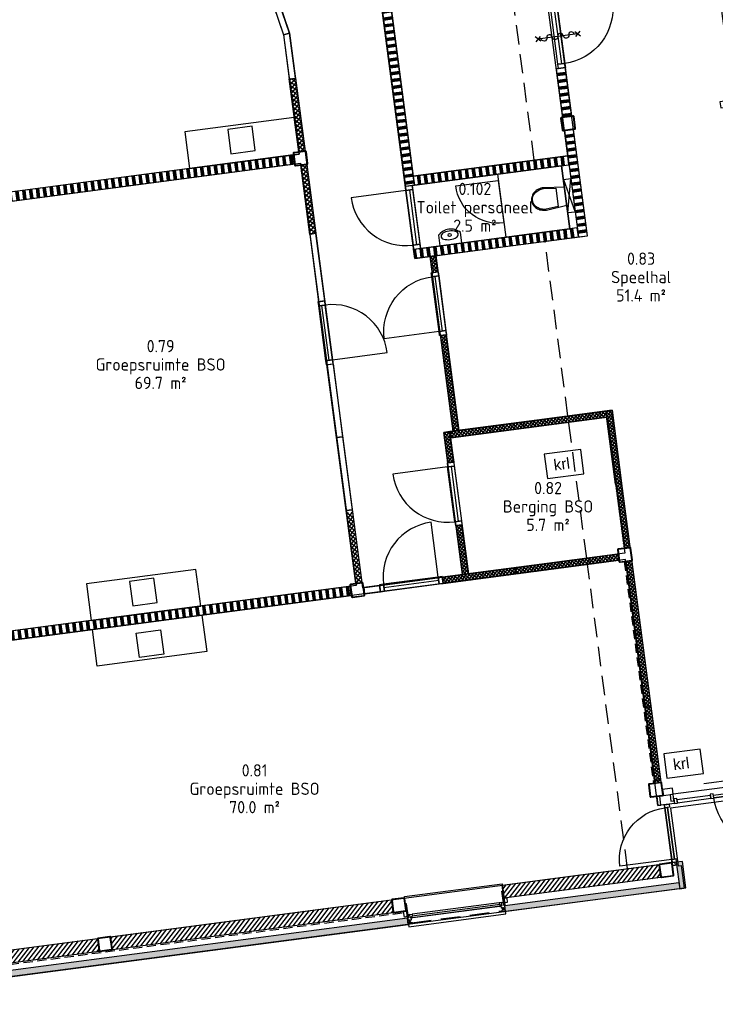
# Model space of a CAD drawing. Header units: millimetres. Extents: x -44892 to 336761, y 18766 to 182901.
# Tile 20 of 35: x 93945 to 105287, y 31655 to 47714. Entities that reach past the tile are written whole.
import ezdxf
from ezdxf.enums import TextEntityAlignment as Align

# ---------------------------------------------------------------- set-up
doc = ezdxf.new("R2010")
doc.units = ezdxf.units.MM
doc.header["$LTSCALE"] = 100
for name, pattern in [('DASHED', [0.75, 0.5, -0.25]), ('DASHED2', [9.525, 6.35, -3.175]), ('HIDDEN2', [4.7625, 3.175, -1.5875])]:
    doc.linetypes.add(name, pattern=pattern)
for name, color, linetype in [('AC21----_Buitenmuren', 8, 'Continuous'), ('AC22----_Binnenmuren', 8, 'Continuous'), ('AL21----', 3, 'Continuous'), ('AL22----', 2, 'Continuous'), ('AL23----_Vloer-lijnen', 7, 'Continuous'), ('AL28----', 5, 'Continuous'), ('AL31----_Buitenkozijnen', 6, 'Continuous'), ('AL32----_Binnenkozijnen', 7, 'Continuous'), ('AL35----_Plafonds', 8, 'Continuous'), ('AL65----_Veiligheid', 10, 'Continuous'), ('AL73----_Vaste-keukenvoorzieningen', 8, 'Continuous'), ('AL74----', 8, 'Continuous'), ('Beveilig-Alg-Az', 1, 'Continuous'), ('BL$8-GO--polylijnen', 10, 'Continuous'), ('DIM25', 1, 'Continuous'), ('MTXT35-1', 3, 'Continuous'), ('X-BT$1----_Ruimtegegevens', 7, 'Continuous')]:
    doc.layers.add(name, color=color, linetype=linetype)
doc.layers.add('BL$8-BVO-polylijn', color=160, linetype='Continuous', plot=False)
for name, color, linetype, lineweight in [('X-BT$23A__RuimteElement', 7, 'Continuous', 0), ('X-BT$23F__RuimteElement', 7, 'Continuous', 0), ('X-BT$23m2_RuimteElement', 7, 'Continuous', 0), ('X-BT$23NR__Ruimtenummer', 1, 'Continuous', 0), ('X-BT$23P__Algemeen', 1, 'Continuous', 0)]:
    doc.layers.add(name, color=color, linetype=linetype, lineweight=lineweight)
doc.styles.add('GBB_ISOP', font='arial.ttf')
doc.styles.add('Isocpeur', font='isocpeur.ttf')
pattern_1 = [(97.5, (49445.76, 26487.45), (-111.53755, -14.6842), []), (97.5, (49451.96, 26488.27), (-111.53755, -14.6842), []), (97.5, (49458.15, 26489.08), (-111.53755, -14.6842), []), (97.5, (49464.35, 26489.9), (-111.53755, -14.6842), []), (97.5, (49470.55, 26490.72), (-111.53755, -14.6842), []), (97.5, (49476.74, 26491.53), (-111.53755, -14.6842), []), (97.5, (49482.94, 26492.35), (-111.53755, -14.6842), [])]
pattern_2 = [(52.5, (49495.196, 26493.96), (-31.734134, 24.350457), []), (142.5, (49495.196, 26493.96), (-24.350457, -31.734134), [])]
pattern_3 = [(52.5, (49445.76, 26487.45), (-45.340143, 34.790716), [])]
pattern_4 = [(52.5, (49268.786, 29363.96), (-31.734134, 24.350457), []), (142.5, (49268.786, 29363.96), (-24.350457, -31.734134), [])]

# ---------------------------------------------------------------- blocks, each defined once
blk = doc.blocks.new('binkozdeur1034')
blk.add_line((67, 57), (967, 57))
for points in [[(0, 0), (67, 0), (67, 114), (0, 114)], [(67, 0), (967, 0), (967, 114), (67, 114)], [(967, 0), (1034, 0), (1034, 114), (967, 114)]]:
    blk.add_lwpolyline(points, close=True)
blk.add_lwpolyline([(967, 0), (67, 0), (67, -900, 0.414214)], format="xyb", close=True)
blk = doc.blocks.new('spoelblok1800x600')
blk.add_lwpolyline([(1800, 0), (1800, 600), (0, 600), (0, 0)], close=True)
at = {"ltscale": 0.5}
blk.add_lwpolyline([(700, 50), (1100, 50), (1100, 450), (700, 450)], close=True, dxfattribs=at)
blk = doc.blocks.new('kozbuitdeur1600')
for points in [[(0, -105), (50, -105), (50, 0), (0, 0)], [(1700, -105), (1650, -105), (1650, 0), (1700, 0)], [(50, -150), (100, -150), (100, -75), (50, -75)], [(650, -145), (650, -100), (100, -100), (100, -145)], [(650, -150), (700, -150), (700, -75), (650, -75)], [(700, -145), (700, -100), (1600, -100), (1600, -145)], [(1650, -150), (1600, -150), (1600, -75), (1650, -75)]]:
    blk.add_lwpolyline(points, close=True)
blk.add_lwpolyline([(700, -145), (1600, -145), (1600, -1045, -0.414082)], format="xyb", close=True)
blk = doc.blocks.new('panieksluiting r')
blk.add_line((56, 244), (1054, 244))
at = {"style": 'GBB_ISOP'}
blk.add_text('P', height=250, dxfattribs=at).set_placement((1154, 152))
blk = doc.blocks.new('aangifte deur 30 minuten (zelfsluitend)')
at = {"layer": 'Beveilig-Alg-Az'}
blk.add_line((0, -651), (0, 651), dxfattribs=at)
for points in [[(-81, 568), (82, 732)], [(80, 571), (-78, 729)], [(-81, -735), (82, -571)], [(80, -732), (-78, -574)]]:
    blk.add_lwpolyline(points, dxfattribs=at)
blk.add_lwpolyline([(0, -543, 1), (0, -362, -1), (0, -181, 1), (0, 0, -1), (0, 181, 1), (0, 362, -1), (0, 543)], format="xyb", dxfattribs=at)
blk = doc.blocks.new('wastafel 250x360')
blk.add_lwpolyline([(-180, 0), (-180, -175, 0.416667), (180, -175), (180, 0)], format="xyb", close=True)
blk.add_lwpolyline([(-82, -208), (-57, -214), (-29, -218), (0, -219), (29, -218), (57, -214), (82, -208), (103, -200), (120, -190), (132, -177), (140, -164), (142, -150), (140, -136), (132, -123), (120, -110), (103, -100), (82, -92), (57, -86), (29, -82), (0, -81), (-29, -82), (-57, -86), (-82, -92), (-103, -100), (-120, -110), (-132, -123), (-140, -136), (-142, -150), (-140, -164), (-132, -177), (-120, -190), (-103, -200), (-103, -200)], close=True)
blk.add_circle((0, -155), 25)
blk = doc.blocks.new('cabinedeur')
blk.add_lwpolyline([(700, 700), (0, 700), (0, 0, 0.416446)], format="xyb", close=True)
blk = doc.blocks.new('toilethangend met reservoir')
for p, q in [((120, -175), (120, 725)), ((120, 0), (0, 550)), ((120, 550), (0, 0))]:
    blk.add_line(p, q)
blk.add_lwpolyline([(120, 550), (0, 550), (0, 0), (120, 0)], close=True)
blk.add_lwpolyline([(120, 424), (460, 460, -0.08399), (546, 445, -0.091257), (616, 406, -0.103849), (664, 344, -0.114925), (680, 275, -0.114925), (664, 206, -0.103849), (616, 144, -0.091257), (546, 105, -0.08399), (460, 90), (120, 126)], format="xyb")
blk.add_lwpolyline([(462, 105, 0.081247), (541, 119, 0.091257), (606, 156, 0.103849), (650, 212, 0.114925), (665, 275, 0.114925), (650, 338, 0.103849), (606, 394, 0.091257), (541, 431, 0.081247), (462, 445), (260, 424), (260, 126)], format="xyb", close=True)
blk = doc.blocks.new('kruipluik')
for p, q in [((600, 400), (0, 400)), ((0, 400), (0, 0)), ((600, 0), (600, 400)), ((0, 0), (600, 0))]:
    blk.add_line(p, q)
at = {"style": 'GBB_ISOP'}
blk.add_text('krl', height=180, dxfattribs=at).set_placement((129.6, 114.6))
blk = doc.blocks.new('kolom220x220')
for points in [[(15, -110), (205, -110, 0.414214), (220, -95), (220, 95, 0.414214), (205, 110), (15, 110, 0.414214), (0, 95), (0, -95, 0.414214)], [(15, -100), (205, -100, 0.414214), (210, -95), (210, 95, 0.414214), (205, 100), (15, 100, 0.414214), (10, 95), (10, -95, 0.414214)]]:
    blk.add_lwpolyline(points, format="xyb", close=True)
blk = doc.blocks.new('Ruimtefunctie')
at = {"layer": 'X-BT$23A__RuimteElement', "style": 'Isocpeur', "width": 0.94}
blk.add_attdef('RUIMTEFUNCTIE-A', text='', height=200, dxfattribs=at).set_placement((0, -600), align=Align.MIDDLE_CENTER)
at = {"layer": 'X-BT$23F__RuimteElement', "style": 'Isocpeur', "width": 0.94}
blk.add_attdef('RUIMTEFUNCTIE', text='', height=200, dxfattribs=at).set_placement((0, 300), align=Align.MIDDLE_CENTER)
at = {"layer": 'X-BT$23m2_RuimteElement', "style": 'Isocpeur', "width": 0.94}
blk.add_attdef('RUIMTEFUNCTIE-B', text='', height=200, dxfattribs=at).set_placement((0, 0), align=Align.MIDDLE_CENTER)
at = {"layer": 'X-BT$23NR__Ruimtenummer', "style": 'Isocpeur', "width": 0.94}
blk.add_attdef('RUIMTENUMMER', text='', height=200, dxfattribs=at).set_placement((0, 600), align=Align.MIDDLE_CENTER)
at = {"layer": 'X-BT$23P__Algemeen', "style": 'Isocpeur', "width": 0.94}
blk.add_attdef('PEILMAAT', text='', height=200, dxfattribs=at).set_placement((0, -300), align=Align.MIDDLE_CENTER)

msp = doc.modelspace()

# ---------------------------------------------------------------- hatches: boundary and pattern name
at = {"layer": 'AC21----_Buitenmuren'}
h = msp.add_hatch(dxfattribs=at)
h.set_pattern_fill('ANSI31', color=256, scale=18, style=0)
h.set_pattern_definition(pattern_3)
h.paths.add_polyline_path([(101841.05, 33385.4235), (101813.1174, 33597.5927), (104367.2151, 33933.846), (104395.1477, 33721.6768)])
for points in [[(104749.2814, 33984.146), (104650.1369, 33971.0934), (104706.7853, 33540.8063), (104805.9298, 33553.8589)], [(90375.1648, 31754.8756), (90388.2175, 31655.7311), (100280.8227, 32958.1173), (100267.7701, 33057.2618)]]:
    msp.add_hatch(color=256, dxfattribs=at).paths.add_polyline_path(points)
h = msp.add_hatch(color=256, dxfattribs=at)
h.paths.add_polyline_path([(104519.8698, 33617.0613), (101853.7389, 33266.0585), (101866.7915, 33166.914), (104532.9224, 33517.9168)])
h.paths.add_polyline_path([(104693.7327, 33639.9508), (104519.8698, 33617.0613), (104532.9224, 33517.9168), (104706.7853, 33540.8063)])
h = msp.add_hatch(dxfattribs=at)
h.set_pattern_fill('ANSI31', color=256, scale=18, style=0)
h.set_pattern_definition(pattern_3)
h.paths.add_polyline_path([(95455.9375, 32544.8079), (95428.0049, 32756.9771), (100004.722, 33359.5133), (100032.6546, 33147.3441)])
h = msp.add_hatch(dxfattribs=at)
h.set_pattern_fill('ANSI31', color=256, scale=18, style=0)
h.set_pattern_definition(pattern_3)
h.paths.add_polyline_path([(95237.8196, 32516.0921), (95209.887, 32728.2613), (90669.7394, 32130.5395), (90739.8752, 31923.9261)])
at = {"layer": 'AC22----_Binnenmuren'}
h = msp.add_hatch(dxfattribs=at)
h.set_pattern_fill('SWAND', color=256, angle=90, style=0)
h.set_pattern_definition([(187.5, (95810.44, 51258.57), (14.6842, -111.5375), []), (187.5, (95809.63, 51264.77), (14.6842, -111.5375), []), (187.5, (95808.81, 51270.96), (14.6842, -111.5375), []), (187.5, (95808, 51277.16), (14.6842, -111.5375), []), (187.5, (95807.18, 51283.36), (14.6842, -111.5375), []), (187.5, (95806.36, 51289.55), (14.6842, -111.5375), []), (187.5, (95805.55, 51295.75), (14.6842, -111.5375), [])])
h.paths.add_polyline_path([(98647.0657, 57040.9008), (98795.7824, 57060.4797), (100381.6759, 45014.4229), (100232.9592, 44994.844)])
h = msp.add_hatch(dxfattribs=at)
h.set_pattern_fill('SWAND', color=256, angle=90, style=0)
h.set_pattern_definition([(187.5, (99679.32, 52872.11), (14.6842, -111.5375), []), (187.5, (99678.51, 52878.31), (14.6842, -111.5375), []), (187.5, (99677.69, 52884.5), (14.6842, -111.5375), []), (187.5, (99676.88, 52890.7), (14.6842, -111.5375), []), (187.5, (99676.06, 52896.9), (14.6842, -111.5375), []), (187.5, (99675.25, 52903.09), (14.6842, -111.5375), []), (187.5, (99674.43, 52909.29), (14.6842, -111.5375), [])])
h.paths.add_polyline_path([(102842.1753, 46935.0135), (102693.4586, 46915.4346), (102802.1831, 46089.5897), (102950.8999, 46109.1686)])
h = msp.add_hatch(dxfattribs=at)
h.set_pattern_fill('_USER', color=256, scale=50, angle=45, style=0, double=1, pattern_type=0)
h.set_pattern_definition([(322.5, (98244.08, 47485.337), (30.4381, 39.6677), []), (52.5, (98244.08, 47485.337), (-39.6677, 30.4381), [])])
h.paths.add_polyline_path([(98341.1596, 46747.9415), (98440.3041, 46760.9942), (98596.9355, 45571.2603), (98497.791, 45558.2077)])
h = msp.add_hatch(dxfattribs=at)
h.set_pattern_fill('SWAND', color=256, angle=90, style=0)
h.set_pattern_definition([(187.5, (100056.81, 50987.78), (14.6842, -111.5375), []), (187.5, (100056, 50993.97), (14.6842, -111.5375), []), (187.5, (100055.18, 51000.17), (14.6842, -111.5375), []), (187.5, (100054.37, 51006.37), (14.6842, -111.5375), []), (187.5, (100053.55, 51012.56), (14.6842, -111.5375), []), (187.5, (100052.73, 51018.76), (14.6842, -111.5375), []), (187.5, (100051.92, 51024.96), (14.6842, -111.5375), [])])
h.paths.add_polyline_path([(102975.0472, 45925.7513), (102826.3305, 45906.1724), (103054.6248, 44172.105), (103203.3415, 44191.6839)])
h = msp.add_hatch(dxfattribs=at)
h.set_pattern_fill('SWAND', color=256, angle=7.5, style=0)
h.set_pattern_definition(pattern_1)
h.paths.add_polyline_path([(91717.8331, 44630.2798), (91737.4121, 44481.5631), (98424.5719, 45361.9444), (98404.993, 45510.6611)])
h = msp.add_hatch(dxfattribs=at)
h.set_pattern_fill('SWAND', color=256, style=0)
h.set_pattern_definition([(97.5, (49974.39, 22472.1), (-111.53755, -14.6842), []), (97.5, (49980.59, 22472.92), (-111.53755, -14.6842), []), (97.5, (49986.78, 22473.73), (-111.53755, -14.6842), []), (97.5, (49992.98, 22474.55), (-111.53755, -14.6842), []), (97.5, (49999.18, 22475.36), (-111.53755, -14.6842), []), (97.5, (50005.37, 22476.18), (-111.53755, -14.6842), []), (97.5, (50011.57, 22476.99), (-111.53755, -14.6842), [])])
h.paths.add_polyline_path([(102899.9458, 45345.9595), (102880.3669, 45494.6762), (100362.097, 45163.1397), (100381.6759, 45014.4229)])
h = msp.add_hatch(dxfattribs=at)
h.set_pattern_fill('_USER', color=256, scale=50, angle=45, style=0, double=1, pattern_type=0)
h.set_pattern_definition([(322.5, (98421.203, 46139.95), (30.4381, 39.6677), []), (52.5, (98421.203, 46139.95), (-39.6677, 30.4381), [])])
h.paths.add_polyline_path([(98526.5068, 45340.0898), (98625.6513, 45353.1425), (98774.0593, 44225.8713), (98674.9148, 44212.8187)])
h = msp.add_hatch(dxfattribs=at)
h.set_pattern_fill('SWAND', color=256, style=0)
h.set_pattern_definition([(97.5, (49445.89, 26486.46), (-111.53755, -14.6842), []), (97.5, (49452.09, 26487.28), (-111.53755, -14.6842), []), (97.5, (49458.28, 26488.1), (-111.53755, -14.6842), []), (97.5, (49464.48, 26488.91), (-111.53755, -14.6842), []), (97.5, (49470.68, 26489.73), (-111.53755, -14.6842), []), (97.5, (49476.87, 26490.54), (-111.53755, -14.6842), []), (97.5, (49483.07, 26491.36), (-111.53755, -14.6842), [])])
h.paths.add_polyline_path([(100368.0536, 43968.6999), (100387.6325, 43819.9832), (103054.7549, 44171.1165), (103035.176, 44319.8332)])
h = msp.add_hatch(dxfattribs=at)
h.set_pattern_fill('_USER', color=256, scale=40, angle=45, style=0, double=1, pattern_type=0)
h.set_pattern_definition(pattern_4)
h.paths.add_polyline_path([(100734.6382, 43865.6673), (100635.4937, 43852.6147), (100670.2137, 43588.8904), (100769.3582, 43601.943)])
h = msp.add_hatch(dxfattribs=at)
h.set_pattern_fill('_USER', color=256, scale=40, angle=45, style=0, double=1, pattern_type=0)
h.set_pattern_definition(pattern_4)
h.paths.add_polyline_path([(100904.3223, 42576.789), (100805.1778, 42563.7364), (101010.7565, 41002.2111), (101109.901, 41015.2637)])
h = msp.add_hatch(dxfattribs=at)
h.set_pattern_fill('_USER', color=256, scale=40, angle=45, style=0, double=1, pattern_type=0)
h.set_pattern_definition(pattern_2)
h.paths.add_polyline_path([(103504.1046, 41330.4666), (100961.0485, 40995.6669), (100974.1011, 40896.5224), (103517.148, 41231.3209)])
h = msp.add_hatch(dxfattribs=at)
h.set_pattern_fill('_USER', color=256, scale=40, angle=45, style=0, double=1, pattern_type=0)
h.set_pattern_definition(pattern_2)
h.paths.add_polyline_path([(103798.2312, 39094.7583), (103897.3756, 39107.8109), (103603.2491, 41343.5192), (103504.1046, 41330.4666), (103517.1572, 41231.3221), (103517.148, 41231.3209)])
h = msp.add_hatch(dxfattribs=at)
h.set_pattern_fill('_USER', color=256, scale=40, angle=45, style=0, double=1, pattern_type=0)
h.set_pattern_definition(pattern_2)
h.paths.add_polyline_path([(100961.0485, 40995.6669), (100861.904, 40982.6143), (100927.1671, 40486.8919), (101026.3116, 40499.9445)])
h = msp.add_hatch(dxfattribs=at)
h.set_pattern_fill('_USER', color=256, scale=50, angle=33.75, style=0, double=1, pattern_type=0)
h.set_pattern_definition([(52.5, (90958.99, 7361.33), (-39.66767, 30.43807), []), (142.5, (90958.99, 7361.33), (-30.43807, -39.66767), [])])
h.paths.add_polyline_path([(99424.527, 38518.9492), (99523.6715, 38532.0018), (99371.612, 39687.0081), (99272.4675, 39673.9555)])
h = msp.add_hatch(dxfattribs=at)
h.set_pattern_fill('_USER', color=256, scale=40, angle=45, style=0, double=1, pattern_type=0)
h.set_pattern_definition(pattern_2)
h.paths.add_polyline_path([(101161.2757, 39474.7905), (101062.1312, 39461.7379), (101167.3353, 38662.6333), (101266.4798, 38675.686)])
h = msp.add_hatch(dxfattribs=at)
h.set_pattern_fill('_USER', color=256, scale=40, angle=45, style=0, double=1, pattern_type=0)
h.set_pattern_definition([(52.5, (98827.09, 45125.046), (-31.73413, 24.35046), []), (142.5, (98827.09, 45125.046), (-24.35046, -31.73413), [])])
h.paths.add_polyline_path([(103713.801, 38897.019), (103700.7484, 38996.1635), (100837.3199, 38619.186), (100850.3725, 38520.0415)])
h = msp.add_hatch(dxfattribs=at)
h.set_pattern_fill('_USER', color=256, scale=40, angle=45, style=0, double=1, pattern_type=0)
h.set_pattern_definition([(52.5, (48878.198, 28071.515), (-31.734134, 24.350457), []), (142.5, (48878.198, 28071.515), (-24.350457, -31.734134), [])])
h.paths.add_polyline_path([(103926.5693, 38889.7559), (103827.4248, 38876.7033), (103984.0562, 37686.9695), (104083.2007, 37700.0221)])
h = msp.add_hatch(dxfattribs=at)
h.set_pattern_fill('SWAND', color=256, style=0)
h.set_pattern_definition(pattern_1)
h.paths.add_polyline_path([(99351.3079, 38322.6859), (99331.729, 38471.4026), (92634.5189, 37589.6982), (92654.0979, 37440.9815)])
h = msp.add_hatch(dxfattribs=at)
h.set_pattern_fill('_USER', color=256, scale=40, angle=45, style=0, double=1, pattern_type=0)
h.set_pattern_definition([(52.5, (49034.83, 26881.78), (-31.734134, 24.350457), []), (142.5, (49034.83, 26881.78), (-24.350457, -31.734134), [])])
h.paths.add_polyline_path([(104083.2007, 37700.0221), (103984.0562, 37686.9695), (104140.6877, 36497.2356), (104239.8322, 36510.2883)])
h = msp.add_hatch(dxfattribs=at)
h.set_pattern_fill('_USER', color=256, scale=40, angle=45, style=0, double=1, pattern_type=0)
h.set_pattern_definition([(52.5, (49191.46, 25692.047), (-31.734134, 24.350457), []), (142.5, (49191.46, 25692.047), (-24.350457, -31.734134), [])])
h.paths.add_polyline_path([(104239.8322, 36510.2883), (104140.6877, 36497.2356), (104297.3191, 35307.5018), (104396.4636, 35320.5544)])
h = msp.add_hatch(dxfattribs=at)
h.set_pattern_fill('_USER', color=256, scale=40, angle=45, style=0, double=1, pattern_type=0)
h.set_pattern_definition([(52.5, (49348.09, 24502.313), (-31.734134, 24.350457), []), (142.5, (49348.09, 24502.313), (-24.350457, -31.734134), [])])
h.paths.add_polyline_path([(104303.1963, 35262.8598), (104402.3408, 35275.9124), (104396.4636, 35320.5544), (104297.3191, 35307.5018)])

# ---------------------------------------------------------------- linework, layer by layer
at = {"layer": 'AL21----'}
for points in [[(104440.9675, 35059.1268), (104599.4665, 35079.9661), (104586.4139, 35179.1106), (104427.9184, 35158.2443)], [(104400.9275, 34902.5336), (104381.3486, 35051.2504), (104331.9121, 35044.7419), (104351.491, 34896.0252)], [(101813.1174, 33597.5927), (104367.2151, 33933.846), (104395.1477, 33721.6768), (101841.05, 33385.4235)], [(101853.7389, 33266.0585), (104693.7327, 33639.9508), (104706.7853, 33540.8063), (101866.7915, 33166.914)], [(95429.3393, 32757.1528), (100004.722, 33359.5133), (100032.6546, 33147.3441), (95457.2719, 32544.9836)], [(100268.4185, 33057.3471), (90373.8304, 31754.6999), (90386.883, 31655.5554), (100281.4711, 32958.2027)], [(90669.7394, 32130.5395), (95211.2215, 32728.437), (95239.1541, 32516.2674), (90739.8752, 31923.9261)], [(90669.7394, 32130.5395), (95211.2215, 32728.437), (95239.1541, 32516.2678), (90739.8752, 31923.9261)]]:
    msp.add_lwpolyline(points, close=True, dxfattribs=at)
at = {"layer": 'AL22----'}
for p, q in [((102781.1082, 45330.3142), (102916.2024, 44304.1717)), ((101734.7885, 45192.5636), (101869.8827, 44166.4211))]:
    msp.add_line(p, q, dxfattribs=at)
at = {"layer": 'AL22----', "linetype": 'DASHED', "ltscale": 3}
msp.add_line((103802.503, 38873.4223), (104278.2745, 35259.5788), dxfattribs=at)
at = {"layer": 'AL22----'}
for points in [[(100247.8308, 44996.8019), (100381.6759, 45014.4229), (98795.7824, 57060.4797), (98647.0657, 57040.9008), (100232.9592, 44994.844)], [(97949.8625, 48653.3782), (97855.1695, 48621.2343), (98246.1862, 47469.3365), (98344.0451, 47492.154)], [(98341.1596, 46747.9415), (98440.3041, 46760.9942), (98344.0451, 47492.154), (98246.1862, 47469.3365)], [(102797.6147, 46124.2902), (102946.3315, 46143.8692), (102842.1753, 46935.0135), (102693.4586, 46915.4346)], [(103054.7549, 44171.1165), (103203.4717, 44190.6954), (102975.0472, 45925.7513), (102826.3305, 45906.1724)], [(98404.993, 45510.6611), (91717.8331, 44630.2798), (91737.4121, 44481.5631), (98424.5719, 45361.9444)], [(100381.6759, 45014.4229), (102900.0816, 45345.9773), (102880.5024, 45494.6957), (100362.097, 45163.1397)], [(98819.6686, 43113.3047), (98918.8131, 43126.3573), (98774.0593, 44225.8713), (98674.9148, 44212.8187)], [(100387.6325, 43819.9832), (103054.7549, 44171.1165), (103035.176, 44319.8332), (100368.0536, 43968.6999)], [(100670.2137, 43588.8904), (100769.3582, 43601.943), (100734.6382, 43865.6673), (100635.4937, 43852.6147)], [(101010.7565, 41002.2111), (101109.901, 41015.2637), (100904.3223, 42576.789), (100805.1778, 42563.7364)], [(100974.1011, 40896.5224), (103517.1572, 41231.3221), (103504.1046, 41330.4666), (100961.0485, 40995.6669)], [(103798.2312, 39094.7583), (103897.3724, 39107.8105), (103603.2491, 41343.5192), (103504.1046, 41330.4666)], [(100927.1671, 40486.8919), (101026.3116, 40499.9445), (100961.0485, 40995.6669), (100861.904, 40982.6143)], [(101167.3353, 38662.6333), (101266.4798, 38675.686), (101161.2757, 39474.7905), (101062.1312, 39461.7379)], [(100850.3725, 38520.0415), (103713.801, 38897.019), (103700.7484, 38996.1635), (100837.3199, 38619.186)], [(103984.0562, 37686.9695), (104083.2007, 37700.0221), (103926.5693, 38889.7559), (103827.4248, 38876.7033)], [(92698.7129, 37446.8551), (99351.3079, 38322.6859), (99331.729, 38471.4026), (92679.1339, 37595.5719)], [(99825.2185, 38385.0774), (99812.1659, 38484.2219), (99556.3731, 38450.5461), (99569.4258, 38351.4017)], [(104140.6877, 36497.2356), (104239.8322, 36510.2883), (104083.2007, 37700.0221), (103984.0562, 37686.9695)], [(104297.3191, 35307.5018), (104396.4636, 35320.5544), (104239.8322, 36510.2883), (104140.6877, 36497.2356)], [(104303.1963, 35262.8598), (104402.3408, 35275.9124), (104396.4636, 35320.5544), (104297.3191, 35307.5018)]]:
    msp.add_lwpolyline(points, close=True, dxfattribs=at)
for points in [[(98341.1596, 46747.9415), (98341.1596, 46747.9415), (98440.3041, 46760.9942), (98596.9355, 45571.2603), (98497.791, 45558.2077), (98341.1596, 46747.9415)], [(98526.5068, 45340.0898), (98526.5068, 45340.0898), (98625.6513, 45353.1425), (98774.0593, 44225.8713), (98674.9148, 44212.8187), (98526.5068, 45340.0898)], [(98954.6327, 42088.1507), (98954.6327, 42088.1507), (99053.7772, 42101.2033), (99210.4086, 40911.4695), (99111.2641, 40898.4169), (98954.6327, 42088.1507)], [(103504.1046, 41330.4666), (103504.1046, 41330.4666), (103603.2491, 41343.5192), (103759.8805, 40153.7854), (103660.736, 40140.7328), (103504.1046, 41330.4666)], [(100974.1011, 40896.5224), (100974.1011, 40896.5224), (100961.0485, 40995.6669), (102150.7823, 41152.2984), (102163.835, 41053.1539), (100974.1011, 40896.5224)], [(99111.2641, 40898.4169), (99111.2641, 40898.4169), (99210.4086, 40911.4695), (99367.04, 39721.7356), (99267.8956, 39708.683), (99111.2641, 40898.4169)], [(99267.8956, 39708.683), (99267.8956, 39708.683), (99367.04, 39721.7356), (99523.6715, 38532.0018), (99424.527, 38518.9492), (99267.8956, 39708.683)], [(102040.1064, 38676.6729), (102040.1064, 38676.6729), (102027.0537, 38775.8174), (103216.7876, 38932.4488), (103229.8402, 38833.3044), (102040.1064, 38676.6729)], [(100850.3725, 38520.0415), (100850.3725, 38520.0415), (100837.3199, 38619.186), (102027.0537, 38775.8174), (102040.1064, 38676.6729), (100850.3725, 38520.0415)]]:
    msp.add_lwpolyline(points, dxfattribs=at)
at = {"layer": 'AL28----', "linetype": 'DASHED', "ltscale": 3}
msp.add_line((100179.813, 33141.5018), (90743.1383, 31899.14), dxfattribs=at)
at = {"layer": 'AL31----_Buitenkozijnen', "color": 9}
for p, q in [((101763.0173, 33311.6085), (100344.8545, 33124.9038)), ((101771.3082, 33250.165), (100353.1454, 33063.4603))]:
    msp.add_line(p, q, dxfattribs=at)
at = {"layer": 'AL31----_Buitenkozijnen', "color": 9, "linetype": 'HIDDEN2'}
msp.add_line((100338.4776, 32984.8735), (101805.816, 33178.0523), dxfattribs=at)
at = {"layer": 'AL31----_Buitenkozijnen'}
for points in [[(104613.1717, 34975.8644), (104619.0454, 34931.2494), (104400.9275, 34902.5336)], [(100235.3702, 33293.0518), (100219.8113, 33411.2328), (101810.0889, 33620.5968), (101825.6477, 33502.4158)], [(100269.4097, 33057.4795), (100287.4223, 32920.6601), (101871.7512, 33129.2409), (101853.7386, 33266.0603)]]:
    msp.add_lwpolyline(points, dxfattribs=at)
for points in [[(104532.294, 34919.8284), (104538.8203, 34870.2561), (104464.4619, 34860.4667), (104457.9356, 34910.0389)], [(104575.4092, 34017.7385), (104620.0242, 34023.6122), (104509.077, 34866.3403), (104464.4619, 34860.4667)], [(104464.4619, 34860.4667), (104509.077, 34866.3403), (104620.0242, 34023.6122), (104575.4092, 34017.7385)], [(104656.2939, 33977.9557), (104649.7676, 34027.528), (104575.4092, 34017.7385), (104581.9355, 33968.1663)], [(104635.6912, 33924.8119), (104629.1649, 33974.3841), (104584.5498, 33968.5105), (104591.0762, 33918.9382)], [(101855.3424, 33276.8621), (101837.4964, 33274.5126), (101807.8017, 33500.0663), (101825.6477, 33502.4158)], [(100265.0649, 33067.4981), (100282.9109, 33069.8475), (100253.2162, 33295.4012), (100235.3702, 33293.0518)], [(101801.8819, 33316.7251), (101763.4138, 33311.6607), (101767.3296, 33281.9174), (101777.0458, 33283.1965), (101780.3089, 33258.4104), (101770.3945, 33257.1051), (101771.3082, 33250.165), (101792.5251, 33252.9583), (101790.5802, 33267.7308), (101808.0297, 33270.0281)], [(101802.6751, 33316.8295), (101831.427, 33320.6148), (101835.3427, 33290.8714), (101835.3427, 33290.8714), (101837.8227, 33272.034), (101847.7372, 33273.3393), (101853.3498, 33230.7071), (101799.8118, 33223.6587), (101794.6038, 33263.2174), (101809.4755, 33265.1753)], [(101850.8395, 33311.0651), (101841.05, 33385.4235), (101885.6651, 33391.2972), (101895.4545, 33316.9388)], [(100261.7892, 33084.7178), (100217.1742, 33078.8441), (100205.4268, 33168.0742), (100250.0419, 33173.9479)], [(100305.5933, 33119.735), (100276.8414, 33115.9497), (100280.7572, 33086.2064), (100280.7572, 33086.2064), (100283.2372, 33067.3689), (100273.3227, 33066.0637), (100278.9354, 33023.4315), (100332.4734, 33030.48), (100327.2654, 33070.0386), (100312.3937, 33068.0807)], [(100306.3865, 33119.8394), (100344.8545, 33124.9038), (100348.7703, 33095.1605), (100339.0542, 33093.8813), (100342.3173, 33069.0952), (100352.2318, 33070.4005), (100353.1454, 33063.4603), (100331.9285, 33060.6671), (100329.9837, 33075.4396), (100312.5342, 33073.1424)], [(101807.1213, 33168.1378), (101860.6593, 33175.1862), (101858.0488, 33195.0151), (101804.5107, 33187.9667)], [(101838.7156, 33192.4699), (101823.8439, 33190.512), (101819.145, 33226.204), (101834.0166, 33228.1619)], [(100339.7829, 32974.959), (100286.2448, 32967.9106), (100283.6343, 32987.7395), (100337.1723, 32994.7879)], [(100302.9675, 32990.2848), (100317.8392, 32992.2427), (100313.1402, 33027.9347), (100298.2685, 33025.9768)]]:
    msp.add_lwpolyline(points, close=True, dxfattribs=at)
at = {"layer": 'AL31----_Buitenkozijnen', "color": 9}
msp.add_lwpolyline([(100342.3173, 33069.0952), (101780.3089, 33258.4104), (101777.0458, 33283.1965), (100339.0542, 33093.8813)], close=True, dxfattribs=at)
at = {"layer": 'AL32----_Binnenkozijnen'}
msp.add_lwpolyline([(104464.4619, 34860.4667), (104575.4092, 34017.7385), (103732.6811, 33906.7913, -0.4142135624)], format="xyb", close=True, dxfattribs=at)
at = {"layer": 'AL35----_Plafonds', "linetype": 'HIDDEN2'}
for p, q in [((102335.2077, 45422.9063), (101826.1556, 49289.5413)), ((102884.723, 41248.9235), (102509.4603, 44099.3271)), ((103190.1543, 38928.9425), (102897.7756, 41149.779)), ((103856.621, 33866.625), (103203.2069, 38829.798))]:
    msp.add_line(p, q, dxfattribs=at)
at = {"layer": 'BL$8-BVO-polylijn'}
msp.add_lwpolyline([(122191.1948, 37174.0627), (104558.7811, 34852.7114), (104682.781, 33910.8388), (104732.3532, 33917.3651), (104780.6479, 33550.5305), (90381.8286, 31654.89), (90269.3492, 31998.2336), (90305.8347, 32010.6187), (82470.1635, 54931.3438), (65471.7443, 52693.4594)], dxfattribs=at)
at = {"layer": 'BL$8-GO--polylijnen'}
for points in [[(94161.3024, 59814.1164), (98344.0451, 47492.154), (99534.7698, 38447.702), (101167.3353, 38662.6333), (100861.904, 40982.6143), (101010.7565, 41002.2111), (100635.4937, 43852.6147), (100387.6325, 43819.9832), (98647.0657, 57040.9008), (97073.8679, 56833.7853), (95969.0671, 60088.4238), (94227.4197, 59859.1315), (94232.1186, 59823.4395)], [(85056.8822, 48447.279), (96538.41, 52344.7326), (96703.9999, 51856.9204), (96751.3464, 51872.9923), (98246.1862, 47469.3365), (98502.363, 45523.4801), (86582.236, 43954.1657)], [(100362.097, 45163.1397), (102880.5026, 45494.6941), (102371.4503, 49361.3307), (99853.0446, 49029.7763)], [(110119.002, 41505.3804), (110308.2614, 40067.8123), (105692.2299, 39460.1003), (106240.4399, 35296.0318), (104599.4629, 35079.9931), (104586.4139, 35179.1106), (104418.004, 35156.939), (103603.2491, 41343.5192), (101109.901, 41015.2637), (100734.6382, 43865.6673), (103203.4717, 44190.6954), (102618.0616, 48637.326), (105240.2979, 48982.5499), (105579.666, 46404.7933), (105361.5481, 46376.0775), (105374.6008, 46276.9331), (106708.0937, 46452.4907), (107034.4092, 43973.8786), (106816.2914, 43945.1628), (106829.344, 43846.0183), (107047.4618, 43874.7341), (107393.3563, 41247.4052), (107175.2384, 41218.6895), (107188.291, 41119.545)], [(99429.099, 38484.2216), (92634.5189, 37589.6982), (92344.7508, 39790.7058), (88181.5918, 39242.6155), (86758.9923, 43433.4585), (86631.3966, 43809.3434), (98521.9419, 45374.7634)], [(102916.2024, 44304.1717), (102781.1082, 45330.3142), (100345.9839, 45009.724), (100481.0783, 43983.5799)], [(100974.1011, 40896.5224), (103517.1789, 41231.0861), (103809.3217, 39010.4574), (101266.4798, 38675.686)], [(92746.1188, 36742.0128), (89189.3826, 36273.7596), (89196.2631, 36253.4904), (89213.1756, 36259.2314), (90621.7234, 32109.7835), (90669.7394, 32130.5395), (104582.7186, 33962.218), (104457.9356, 34910.0389), (104351.491, 34896.0252), (103822.86, 38911.3769), (92654.0979, 37440.9815)]]:
    msp.add_lwpolyline(points, close=True, dxfattribs=at)
at = {"layer": 'DIM25', "color": 8, "linetype": 'DASHED2', "ltscale": 0.01}
for p, q in [((101832.27, 33183.9693), (101825.1179, 33238.295)), ((100311.3936, 32983.7421), (100304.2415, 33038.0678))]:
    msp.add_line(p, q, dxfattribs=at)
at = {"layer": 'MTXT35-1'}
msp.add_lwpolyline([(104706.7853, 33540.8063), (104805.9298, 33553.8589), (104749.2814, 33984.146), (104650.1369, 33971.0934)], close=True, dxfattribs=at)

# ---------------------------------------------------------------- block references
at = {"layer": 'AL23----_Vloer-lijnen'}
for p, rotation in [((102549.2677, 40229.3833), 7.499999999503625), ((104497.5021, 35342.8796), 7.499999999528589)]:
    msp.add_blockref('kruipluik', p, dxfattribs=dict(at, rotation=rotation))
at = {"layer": 'AL28----'}
for p, rotation in [((102777.272, 46010.6629), 7.500000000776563), ((102777.272, 46010.6629), 7.500000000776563), ((98414.7789, 45436.3298), 7.500000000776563), ((103704.008, 38971.4044), 7.500000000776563), ((99341.5149, 38397.0713), 7.500000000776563), ((104208.4953, 35139.443), 7.500000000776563), ((104380.7899, 33830.7358), 7.500000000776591), ((100018.2967, 33256.4026), 7.500000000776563), ((95224.7962, 32625.3263), 7.500000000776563)]:
    msp.add_blockref('kolom220x220', p, dxfattribs=dict(at, rotation=rotation))
at = {"layer": 'AL31----_Buitenkozijnen', "rotation": 7.499999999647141}
msp.add_blockref('kozbuitdeur1600', (104549.8942, 35073.4398), dxfattribs=at)
at = {"layer": 'AL32----_Binnenkozijnen', "xscale": -1}
for name, p, rotation in [('binkozdeur1034', (102707.2112, 47960.1675), 97.50000000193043), ('cabinedeur', (101839.2094, 44399.4077), 7.499999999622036), ('binkozdeur1034', (100791.2976, 42561.909), 277.5000000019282)]:
    msp.add_blockref(name, p, dxfattribs=dict(at, rotation=rotation))
at = {"layer": 'AL32----_Binnenkozijnen'}
for p, rotation in [((100232.9592, 44994.844), 277.5000000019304), ((99053.7772, 42101.2033), 97.5000000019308), ((100913.2869, 40485.0645), 277.5000000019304), ((100835.4925, 38633.0662), 187.4999999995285)]:
    msp.add_blockref('binkozdeur1034', p, dxfattribs=dict(at, rotation=rotation))
at = {"layer": 'AL65----_Veiligheid'}
for name, p, xscale, yscale, zscale, rotation in [('aangifte deur 30 minuten (zelfsluitend)', (102718.1809, 47440.1505), 0.5000000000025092, 0.5000000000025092, 0.5000000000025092, 97.50000000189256), ('panieksluiting r', (105085.4215, 35133.8875), 0.5000000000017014, 0.5000000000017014, 0.5000000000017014, 7.499999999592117)]:
    msp.add_blockref(name, p, dxfattribs=dict(at, xscale=xscale, yscale=yscale, zscale=zscale, rotation=rotation))
at = {"layer": 'AL73----_Vaste-keukenvoorzieningen', "rotation": 187.499999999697}
for p in [(98420.8646, 46117.928), (96819.4161, 38745.8277)]:
    msp.add_blockref('spoelblok1800x600', p, dxfattribs=at)
at = {"layer": 'AL73----_Vaste-keukenvoorzieningen', "xscale": -1, "rotation": 7.499999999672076}
msp.add_blockref('spoelblok1800x600', (96995.6265, 37407.3772), dxfattribs=at)
at = {"layer": 'AL74----', "xscale": -1, "rotation": 7.499999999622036}
msp.add_blockref('toilethangend met reservoir', (103001.2394, 44577.6076), dxfattribs=at)
at = {"layer": 'AL74----', "rotation": 187.4999999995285}
msp.add_blockref('wastafel 250x360', (100974.7488, 44048.5745), dxfattribs=at)
at = {"layer": 'X-BT$1----_Ruimtegegevens'}
ref = msp.add_blockref('Ruimtefunctie', (101367.2858, 44654.6294), dxfattribs=at)
ref.add_attrib('RUIMTENUMMER', '0.102', dxfattribs={"layer": 'X-BT$23NR__Ruimtenummer', "height": 200, "style": 'Isocpeur', "width": 0.94}).set_placement((101367.2858, 44954.6294), align=Align.MIDDLE_CENTER)
ref.add_attrib('RUIMTEFUNCTIE', 'Toilet personeel', dxfattribs={"layer": 'X-BT$23F__RuimteElement', "height": 200, "style": 'Isocpeur', "width": 0.94}).set_placement((101367.2858, 44654.6294), align=Align.MIDDLE_CENTER)
ref.add_attrib('RUIMTEFUNCTIE-B', '2.5 m²', dxfattribs={"layer": 'X-BT$23m2_RuimteElement', "height": 200, "style": 'Isocpeur', "width": 0.94}).set_placement((101367.2858, 44354.6294), align=Align.MIDDLE_CENTER)
ref = msp.add_blockref('Ruimtefunctie', (104076.8101, 43516.7099), dxfattribs=at)
ref.add_attrib('RUIMTENUMMER', '0.83', dxfattribs={"layer": 'X-BT$23NR__Ruimtenummer', "height": 200, "style": 'Isocpeur', "width": 0.94}).set_placement((104076.8101, 43816.7099), align=Align.MIDDLE_CENTER)
ref.add_attrib('RUIMTEFUNCTIE', 'Speelhal', dxfattribs={"layer": 'X-BT$23F__RuimteElement', "height": 200, "style": 'Isocpeur', "width": 0.94}).set_placement((104076.8101, 43516.7099), align=Align.MIDDLE_CENTER)
ref.add_attrib('RUIMTEFUNCTIE-B', '51.4 m²', dxfattribs={"layer": 'X-BT$23m2_RuimteElement', "height": 200, "style": 'Isocpeur', "width": 0.94}).set_placement((104076.8101, 43216.7099), align=Align.MIDDLE_CENTER)
ref = msp.add_blockref('Ruimtefunctie', (96242.6545, 42090.3411), dxfattribs=at)
ref.add_attrib('RUIMTENUMMER', '0.79', dxfattribs={"layer": 'X-BT$23NR__Ruimtenummer', "height": 200, "style": 'Isocpeur', "width": 0.94}).set_placement((96242.6545, 42390.3411), align=Align.MIDDLE_CENTER)
ref.add_attrib('RUIMTEFUNCTIE', 'Groepsruimte BSO', dxfattribs={"layer": 'X-BT$23F__RuimteElement', "height": 200, "style": 'Isocpeur', "width": 0.94}).set_placement((96242.6545, 42090.3411), align=Align.MIDDLE_CENTER)
ref.add_attrib('RUIMTEFUNCTIE-B', '69.7 m²', dxfattribs={"layer": 'X-BT$23m2_RuimteElement', "height": 200, "style": 'Isocpeur', "width": 0.94}).set_placement((96242.6545, 41790.3411), align=Align.MIDDLE_CENTER)
ref = msp.add_blockref('Ruimtefunctie', (102559.8545, 39775.374), dxfattribs=at)
ref.add_attrib('RUIMTENUMMER', '0.82', dxfattribs={"layer": 'X-BT$23NR__Ruimtenummer', "height": 200, "style": 'Isocpeur', "width": 0.94}).set_placement((102559.8545, 40075.374), align=Align.MIDDLE_CENTER)
ref.add_attrib('RUIMTEFUNCTIE', 'Berging BSO', dxfattribs={"layer": 'X-BT$23F__RuimteElement', "height": 200, "style": 'Isocpeur', "width": 0.94}).set_placement((102559.8545, 39775.374), align=Align.MIDDLE_CENTER)
ref.add_attrib('RUIMTEFUNCTIE-B', '5.7 m²', dxfattribs={"layer": 'X-BT$23m2_RuimteElement', "height": 200, "style": 'Isocpeur', "width": 0.94}).set_placement((102559.8545, 39475.374), align=Align.MIDDLE_CENTER)
ref = msp.add_blockref('Ruimtefunctie', (97774.8912, 35170.4656), dxfattribs=at)
ref.add_attrib('RUIMTENUMMER', '0.81', dxfattribs={"layer": 'X-BT$23NR__Ruimtenummer', "height": 200, "style": 'Isocpeur', "width": 0.94}).set_placement((97774.8912, 35470.4656), align=Align.MIDDLE_CENTER)
ref.add_attrib('RUIMTEFUNCTIE', 'Groepsruimte BSO', dxfattribs={"layer": 'X-BT$23F__RuimteElement', "height": 200, "style": 'Isocpeur', "width": 0.94}).set_placement((97774.8912, 35170.4656), align=Align.MIDDLE_CENTER)
ref.add_attrib('RUIMTEFUNCTIE-B', '70.0 m²', dxfattribs={"layer": 'X-BT$23m2_RuimteElement', "height": 200, "style": 'Isocpeur', "width": 0.94}).set_placement((97774.8912, 34870.4656), align=Align.MIDDLE_CENTER)

doc.saveas('drawing.dxf')
